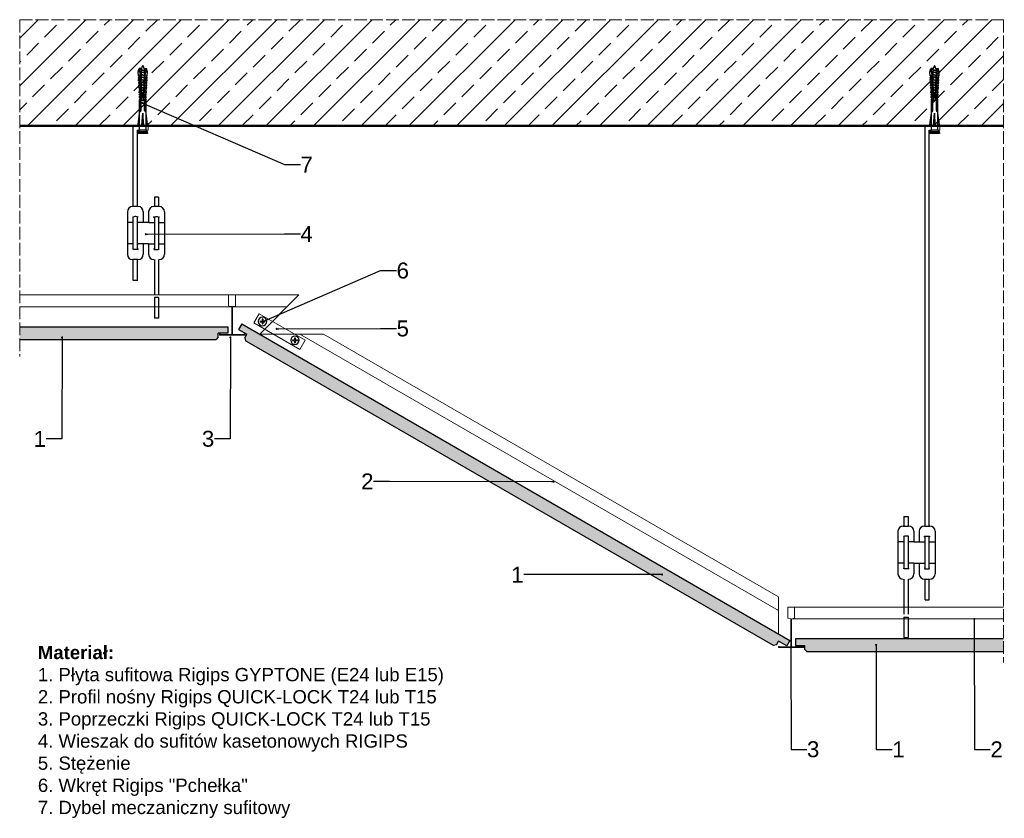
# Model space of a CAD drawing. Header units: millimetres. Extents: x 2099 to 3027, y 5259 to 6011.
import ezdxf
from ezdxf import colors
from ezdxf.entities.mleader import LeaderData, LeaderLine
from ezdxf.math import Vec2, Vec3

# ---------------------------------------------------------------- set-up
doc = ezdxf.new("R2010")
doc.units = ezdxf.units.MM
doc.linetypes.add('ACAD_ISO02W100', pattern=[15, 12, -3])
for name, color, linetype, lineweight in [('_RIGIPS AKCESORIA', 7, 'Continuous', 15), ('_RIGIPS KONSTRUKCJA', 7, 'Continuous', 50), ('_Rigips Profil', 7, 'Continuous', 9), ('_RIGIPS PŁYTA', 7, 'Continuous', 25), ('Koniec', 7, 'ACAD_ISO02W100', 9), ('kreskowanie', 7, 'Continuous', 15), ('Wymiary', 7, 'Continuous', 18)]:
    doc.layers.add(name, color=color, linetype=linetype, lineweight=lineweight)
doc.layers.add('_Rigips Plyta', color=7, linetype='Continuous')
doc.layers.add('_Rigips_Akcesoria', color=7, linetype='Continuous')
doc.styles.get("Standard").update_dxf_attribs({"font": 'arial.ttf'})

# ---------------------------------------------------------------- blocks, each defined once
blk = doc.blocks.new('T24')
at = {"layer": '_Rigips Profil'}
for p, q in [((302.61, -139.67), (302.61, -129.54)), ((302.81, -129.34), (308.91, -129.34)), ((309.11, -129.54), (309.11, -139.67)), ((305.45, -140.31), (302.78, -139.87)), ((305.61, -140.51), (305.61, -166.64)), ((306.11, -140.51), (306.11, -166.64)), ((308.95, -139.87), (306.28, -140.31)), ((293.86, -167.24), (293.86, -166.44)), ((293.96, -166.34), (294.86, -166.34)), ((294.36, -166.84), (305.41, -166.84)), ((306.31, -166.84), (317.36, -166.84)), ((317.76, -166.34), (316.86, -166.34)), ((317.86, -167.24), (317.86, -166.44)), ((293.96, -167.34), (317.76, -167.34))]:
    blk.add_line(p, q, dxfattribs=at)
for centre, radius, start, end in [((302.81, -129.54), 0.2, 90, 180), ((308.91, -129.54), 0.2, 0, 90), ((302.81, -139.67), 0.2, 180, 260.53768), ((305.41, -140.51), 0.2, 0, 80.53768), ((306.31, -140.51), 0.2, 99.46232, 180), ((308.91, -139.67), 0.2, 279.46232, 0), ((293.96, -166.44), 0.1, 90, 180), ((305.41, -166.64), 0.2, 270, 0), ((306.31, -166.64), 0.2, 180, 270), ((317.76, -166.44), 0.1, 0, 90), ((293.96, -167.24), 0.1, 180, 270), ((317.76, -167.24), 0.1, 270, 0)]:
    blk.add_arc(centre, radius, start, end, dxfattribs=at)
blk = doc.blocks.new('kolek rozprezny komplet 60')
for p, q in [((390.66, 217.01), (390.76, 218.91)), ((393.15, 216.88), (390.66, 217.01)), ((393.15, 214.02), (390.66, 213.89)), ((390.66, 213.89), (390.76, 211.99)), ((393.75, 218.75), (390.71, 217.96)), ((393.81, 219.85), (390.76, 218.91)), ((391.67, 216.95), (392.67, 216.95)), ((392.67, 216.95), (391.67, 213.95)), ((391.67, 213.95), (391.71, 213.45)), ((391.71, 213.45), (392.07, 213.95)), ((392.67, 216.95), (392.07, 213.95)), ((393.07, 216.95), (392.07, 213.95)), ((392.07, 213.95), (393.67, 213.95)), ((392.67, 216.95), (393.04, 217.45)), ((393.07, 216.95), (393.04, 217.45)), ((393.07, 216.95), (394.67, 216.95)), ((394.67, 216.95), (393.67, 213.95)), ((393.67, 213.95), (393.7, 213.55)), ((393.68, 217.35), (393.81, 219.85)), ((417.38, 216.11), (393.68, 217.35)), ((417.38, 214.79), (393.68, 213.55)), ((393.68, 213.55), (393.81, 211.05)), ((420.47, 216.55), (393.71, 217.95)), ((420.47, 214.35), (393.71, 212.95)), ((393.78, 213.55), (394.07, 213.95)), ((397.41, 219.66), (393.81, 219.85)), ((394.67, 216.95), (394.07, 213.95)), ((395.07, 216.95), (394.07, 213.95)), ((394.07, 213.95), (396.07, 213.95)), ((394.67, 216.95), (394.92, 217.29)), ((395.07, 216.95), (395.05, 217.28)), ((395.07, 216.95), (397.07, 216.95)), ((397.07, 216.95), (396.07, 213.95)), ((396.07, 213.95), (396.09, 213.67)), ((396.28, 213.68), (396.47, 213.95)), ((397.07, 216.95), (396.47, 213.95)), ((397.47, 216.95), (396.47, 213.95)), ((396.47, 213.95), (398.47, 213.95)), ((397.07, 216.95), (397.23, 217.17)), ((397.31, 217.76), (397.41, 219.66)), ((397.47, 216.95), (397.46, 217.16)), ((397.47, 216.95), (399.47, 216.95)), ((397.67, 217.14), (397.71, 217.74)), ((397.67, 213.76), (397.71, 213.16)), ((399, 219.58), (397.82, 218.98)), ((398.47, 217.1), (398.5, 217.7)), ((399.47, 216.95), (398.47, 213.95)), ((398.47, 213.95), (398.48, 213.8)), ((398.47, 213.8), (398.5, 213.2)), ((398.77, 213.81), (398.87, 213.95)), ((399.47, 216.95), (398.87, 213.95)), ((399.87, 216.95), (398.87, 213.95)), ((398.87, 213.95), (400.87, 213.95)), ((398.9, 217.68), (399, 219.58)), ((399.8, 219.54), (399, 219.58)), ((399.47, 216.95), (399.55, 217.05)), ((399.7, 217.64), (399.8, 219.54)), ((399.7, 213.26), (399.8, 211.36)), ((399.87, 216.95), (399.87, 217.03)), ((399.87, 216.95), (401.38, 216.95)), ((400.07, 217.02), (400.1, 217.62)), ((400.07, 213.88), (400.1, 213.28)), ((401.4, 219.45), (400.22, 218.85)), ((400.87, 216.98), (400.9, 217.58)), ((401.87, 216.92), (400.87, 213.95)), ((400.87, 213.95), (400.88, 213.92)), ((400.87, 213.92), (400.9, 213.32)), ((401.87, 216.92), (401.27, 213.95)), ((402.26, 216.9), (401.27, 213.95)), ((401.27, 213.95), (401.38, 213.95)), ((401.27, 213.94), (401.27, 213.95)), ((401.3, 217.56), (401.4, 219.45)), ((401.3, 213.35), (401.4, 211.45)), ((402.2, 219.41), (401.4, 219.45)), ((402.1, 217.51), (402.2, 219.41)), ((402.1, 213.39), (402.2, 211.49)), ((402.47, 216.89), (402.5, 217.49)), ((402.47, 214.01), (402.5, 213.41)), ((403.8, 219.33), (402.61, 218.72)), ((403.27, 216.85), (403.3, 217.45)), ((403.27, 214.05), (403.3, 213.45)), ((404.22, 216.8), (403.31, 214.05)), ((403.7, 217.43), (403.8, 219.33)), ((404.24, 216.8), (403.7, 214.07)), ((403.7, 213.47), (403.8, 211.57)), ((404.62, 216.78), (403.72, 214.07)), ((404.6, 219.29), (403.8, 219.33)), ((404.5, 217.39), (404.6, 219.29)), ((404.5, 213.51), (404.6, 211.62)), ((404.86, 216.77), (404.9, 217.37)), ((404.86, 214.13), (404.9, 213.53)), ((406.19, 219.2), (405.01, 218.6)), ((405.66, 216.73), (405.69, 217.32)), ((405.66, 214.17), (405.69, 213.58)), ((406.58, 216.68), (405.75, 214.18)), ((406.09, 217.3), (406.19, 219.2)), ((406.09, 213.6), (406.19, 211.7)), ((406.62, 216.68), (406.12, 214.2)), ((406.98, 216.66), (406.16, 214.2)), ((406.99, 219.16), (406.19, 219.2)), ((406.89, 217.26), (406.99, 219.16)), ((406.89, 213.64), (406.99, 211.74)), ((407.26, 216.64), (407.29, 217.24)), ((407.26, 214.26), (407.29, 213.66)), ((408.59, 219.08), (407.41, 218.47)), ((408.06, 216.6), (408.09, 217.2)), ((408.06, 214.3), (408.09, 213.7)), ((408.94, 216.55), (408.19, 214.31)), ((408.49, 217.18), (408.59, 219.08)), ((408.49, 213.72), (408.59, 211.82)), ((408.99, 216.55), (408.55, 214.33)), ((409.39, 219.03), (408.59, 219.08)), ((409.34, 216.53), (408.6, 214.33)), ((409.29, 217.14), (409.39, 219.03)), ((409.29, 213.76), (409.39, 211.87)), ((409.66, 216.52), (409.69, 217.12)), ((409.66, 214.38), (409.69, 213.79)), ((410.99, 218.95), (409.8, 218.35)), ((410.46, 216.47), (410.49, 217.07)), ((410.46, 214.43), (410.49, 213.83)), ((411.3, 216.43), (410.64, 214.44)), ((410.89, 217.05), (410.99, 218.95)), ((410.89, 213.85), (410.99, 211.95)), ((411.37, 216.43), (410.98, 214.45)), ((411.69, 216.41), (411.04, 214.46)), ((412.59, 218.87), (411.4, 218.26)), ((412.05, 216.39), (412.09, 216.99)), ((412.05, 214.51), (412.09, 213.91)), ((412.49, 216.97), (412.59, 218.87)), ((412.49, 213.93), (412.59, 212.03)), ((413.38, 218.82), (412.59, 218.87)), ((412.85, 216.35), (412.89, 216.95)), ((412.85, 214.55), (412.89, 213.95)), ((413.66, 216.31), (413.08, 214.56)), ((413.28, 216.93), (413.38, 218.82)), ((413.28, 213.97), (413.38, 212.08)), ((413.75, 216.3), (413.4, 214.58)), ((414.05, 216.29), (413.49, 214.58)), ((414.98, 218.74), (413.8, 218.14)), ((414.45, 216.27), (414.48, 216.86)), ((414.45, 214.64), (414.48, 214.04)), ((414.88, 216.84), (414.98, 218.74)), ((414.88, 214.06), (414.98, 212.16)), ((415.78, 218.7), (414.98, 218.74)), ((415.25, 216.22), (415.28, 216.82)), ((415.25, 214.68), (415.28, 214.08)), ((416.02, 216.18), (415.52, 214.69)), ((415.68, 216.8), (415.78, 218.7)), ((415.68, 214.1), (415.78, 212.2)), ((416.12, 216.18), (415.83, 214.71)), ((416.41, 216.16), (415.93, 214.71)), ((417.38, 218.62), (416.2, 218.01)), ((417.28, 216.72), (417.38, 218.62)), ((417.28, 214.18), (417.38, 212.29)), ((418.18, 218.57), (417.38, 218.62)), ((418.22, 215.58), (418.01, 214.95)), ((418.08, 216.68), (418.18, 218.57)), ((418.08, 214.22), (418.18, 212.33)), ((419.78, 218.49), (418.59, 217.89)), ((419.68, 216.59), (419.78, 218.49)), ((419.68, 214.31), (419.78, 212.41)), ((430.17, 217.15), (419.71, 217.15)), ((430.17, 213.75), (419.71, 213.75)), ((431.37, 217.95), (419.75, 217.95)), ((448.67, 218.45), (419.77, 218.45)), ((420.47, 217.15), (420.47, 213.75)), ((420.67, 217.15), (420.67, 213.75)), ((420.87, 217.15), (420.87, 213.75)), ((443.47, 219.95), (432.8, 218.45)), ((444.34, 216.37), (432.8, 215.45)), ((432.8, 215.45), (443.47, 215.45)), ((444.34, 214.53), (432.8, 215.45)), ((443.47, 218.45), (443.47, 219.95)), ((443.47, 219.95), (444.34, 218.45)), ((444.34, 216.37), (443.47, 215.45)), ((444.34, 214.53), (443.47, 215.45)), ((444.34, 214.53), (444.34, 216.37)), ((450.17, 219.95), (448.67, 218.45)), ((448.67, 218.45), (448.67, 212.45)), ((448.67, 216.95), (448.67, 213.95)), ((450.17, 219.95), (450.17, 210.95)), ((450.67, 219.95), (450.17, 219.95)), ((450.67, 219.95), (450.67, 210.95)), ((450.67, 219.35), (451.17, 219.95)), ((451.17, 219.95), (451.67, 219.95)), ((451.17, 219.95), (451.17, 210.95)), ((451.67, 219.95), (451.67, 210.95)), ((393.75, 212.15), (390.71, 212.94)), ((393.81, 211.05), (390.76, 211.99)), ((397.41, 211.24), (393.81, 211.05)), ((397.31, 213.14), (397.41, 211.24)), ((399, 211.32), (397.82, 211.93)), ((398.9, 213.22), (399, 211.32)), ((399.8, 211.36), (399, 211.32)), ((401.4, 211.45), (400.22, 212.05)), ((402.2, 211.49), (401.4, 211.45)), ((403.8, 211.57), (402.61, 212.18)), ((404.6, 211.62), (403.8, 211.57)), ((406.19, 211.7), (405.01, 212.3)), ((406.99, 211.74), (406.19, 211.7)), ((408.59, 211.82), (407.41, 212.43)), ((409.39, 211.87), (408.59, 211.82)), ((410.99, 211.95), (409.8, 212.55)), ((412.59, 212.03), (411.4, 212.64)), ((413.38, 212.08), (412.59, 212.03)), ((414.98, 212.16), (413.8, 212.76)), ((415.78, 212.2), (414.98, 212.16)), ((417.38, 212.29), (416.2, 212.89)), ((418.18, 212.33), (417.38, 212.29)), ((419.78, 212.41), (418.59, 213.01)), ((431.37, 212.95), (419.75, 212.95)), ((448.67, 212.45), (419.77, 212.45)), ((443.47, 210.95), (432.8, 212.45)), ((443.47, 212.45), (443.47, 210.95)), ((443.47, 210.95), (444.34, 212.45)), ((450.17, 210.95), (448.67, 212.45)), ((450.67, 210.95), (450.17, 210.95)), ((450.67, 211.55), (451.17, 210.95)), ((451.17, 210.95), (451.67, 210.95))]:
    blk.add_line(p, q)
for centre, radius, start, end in [((393.41, 206.24), 10.85, 99.20383, 121.90826), ((393.41, 224.66), 10.85, 238.09174, 260.79617), ((393.65, 216.85), 0.5, 87, 177), ((393.65, 214.05), 0.5, 183, 273), ((397.68, 219.24), 0.3, 177, 297), ((400.08, 219.12), 0.3, 177, 297), ((402.48, 218.99), 0.3, 177, 297), ((404.87, 218.87), 0.3, 177, 297), ((407.27, 218.74), 0.3, 177, 297), ((409.67, 218.61), 0.3, 177, 297), ((411.27, 218.53), 0.3, 177, 297), ((413.66, 218.41), 0.3, 177, 297), ((416.06, 218.28), 0.3, 177, 297), ((417.55, 215.45), 0.682, 255.86037, 104.13858), ((418.46, 218.15), 0.3, 177, 297), ((422.67, 216.95), 1, 90, 168.46304), ((422.67, 213.95), 1, 191.53696, 270), ((430.17, 218.45), 1.3, 270, 0), ((430.17, 212.45), 1.3, 0, 90), ((397.68, 211.66), 0.3, 63, 183), ((400.08, 211.78), 0.3, 63, 183), ((402.48, 211.91), 0.3, 63, 183), ((404.87, 212.03), 0.3, 63, 183), ((407.27, 212.16), 0.3, 63, 183), ((409.67, 212.29), 0.3, 63, 183), ((411.27, 212.37), 0.3, 63, 183), ((413.66, 212.5), 0.3, 63, 183), ((416.06, 212.62), 0.3, 63, 183), ((418.46, 212.75), 0.3, 63, 183)]:
    blk.add_arc(centre, radius, start, end)
blk = doc.blocks.new('TN_gora')
at = {"layer": '_Rigips_Akcesoria'}
for p, q in [((2337.89, 2380.26), (2339.89, 2380.26)), ((2337.89, 2379.59), (2337.89, 2380.26)), ((2337.89, 2379.59), (2339.89, 2379.59)), ((2339.89, 2380.26), (2339.89, 2382.26)), ((2339.89, 2382.26), (2340.55, 2382.26)), ((2339.89, 2377.59), (2339.89, 2379.59)), ((2339.89, 2377.59), (2340.55, 2377.59)), ((2340.55, 2380.26), (2340.55, 2382.26)), ((2340.55, 2380.26), (2342.55, 2380.26)), ((2340.55, 2379.59), (2342.55, 2379.59)), ((2340.55, 2377.59), (2340.55, 2379.59)), ((2342.55, 2379.59), (2342.55, 2380.26))]:
    blk.add_line(p, q, dxfattribs=at)
blk.add_circle((2340.22, 2379.92), 4, dxfattribs=at)
blk = doc.blocks.new('_Dot')
at = {"color": 0, "linetype": 'ByBlock', "lineweight": -2}
blk.add_line((-0.5, 0), (-1, 0), dxfattribs=at)
at = {"color": 0, "linetype": 'ByBlock', "const_width": 0.5}
blk.add_lwpolyline([(-0.25, 0, 1), (0.25, 0, 1)], format="xyb", close=True, dxfattribs=at)

msp = doc.modelspace()

# ---------------------------------------------------------------- hatches: boundary and pattern name
at = {"layer": '_Rigips Plyta'}
h = msp.add_hatch(dxfattribs=at)
h.set_pattern_fill('DOTS', color=253, scale=0.5)
h.set_pattern_definition([(0, (404.1282, 397.0478), (0.396875, 0.79375), [0, -0.79375])])
h.paths.add_polyline_path([(2286.44, 5716.17), (2295.47, 5716.17), (2295.47, 5722.17), (2099.44, 5722.17), (2099.44, 5710.17), (2284.44, 5710.17), (2286.44, 5712.17)])
h = msp.add_hatch(dxfattribs=at)
h.set_pattern_fill('DOTS', color=253, scale=0.5)
h.set_pattern_definition([(0, (-216.54705, 103.0595), (0.396875, 0.79375), [0, -0.79375])])
h.paths.add_polyline_path([(2829.85, 5422.18), (2838.87, 5422.18), (2838.87, 5418.18), (2840.87, 5416.18), (3025.87, 5416.18), (3025.87, 5428.18), (2829.85, 5428.18)])
at = {"layer": '_RIGIPS PŁYTA'}
h = msp.add_hatch(dxfattribs=at)
h.set_pattern_fill('DOTS', color=253, scale=0.5, angle=-30)
h.set_pattern_definition([(330, (-2257.58994, 2422.8187), (0.74057883, 0.48897016), [0, -0.79375])])
h.paths.add_polyline_path([(2824.75, 5426.85), (2308.59, 5724.85), (2305.59, 5719.66), (2313.41, 5715.14), (2311.41, 5711.68), (2312.15, 5708.95), (2809.19, 5421.98), (2811.93, 5422.71), (2813.93, 5426.17), (2821.75, 5421.66)])
at = {"layer": 'kreskowanie'}
h = msp.add_hatch(dxfattribs=at)
h.set_pattern_fill('ANSI33', color=256, scale=5)
h.set_pattern_definition([(45, (-82.925, 1341.766), (-22.45064, 22.45064), []), (45, (-60.475, 1341.766), (-22.45064, 22.45064), [15.875, -7.9375])])
h.paths.add_polyline_path([(3025.87, 5911.17), (3025.87, 6011.17), (2099.44, 6011.17), (2099.44, 5911.17)])

# ---------------------------------------------------------------- linework, layer by layer
for p, q in [((2206.38, 5835.29), (2206.38, 5911.17)), ((2210.38, 5835.29), (2210.38, 5907.17)), ((2951.89, 5534.54), (2951.89, 5911.17)), ((2955.89, 5534.54), (2955.89, 5907.17)), ((2226.3, 5844.17), (2226.3, 5835.29)), ((2230.3, 5844.17), (2226.3, 5844.17)), ((2230.3, 5844.17), (2230.3, 5835.29)), ((2210.83, 5835.29), (2205.83, 5835.29)), ((2230.83, 5835.29), (2225.83, 5835.29)), ((2230.3, 5835.29), (2226.3, 5835.29)), ((2200.83, 5830.29), (2200.83, 5790.29)), ((2206.38, 5795.02), (2206.38, 5825.57)), ((2210.38, 5794.96), (2210.38, 5825.63)), ((2215.83, 5830.29), (2215.83, 5820.29)), ((2220.83, 5830.29), (2220.83, 5820.29)), ((2226.3, 5825.64), (2226.3, 5794.95)), ((2230.3, 5825.57), (2230.3, 5795.02)), ((2235.83, 5830.29), (2235.83, 5790.29)), ((2206.38, 5820.29), (2200.83, 5820.29)), ((2215.83, 5820.29), (2210.38, 5820.29)), ((2220.83, 5820.29), (2215.83, 5820.29)), ((2221.07, 5820.29), (2226.3, 5820.29)), ((2230.3, 5820.29), (2235.83, 5820.29)), ((2206.38, 5800.29), (2200.83, 5800.29)), ((2215.83, 5800.29), (2210.38, 5800.29)), ((2215.83, 5800.29), (2215.83, 5790.29)), ((2220.83, 5800.29), (2215.83, 5800.29)), ((2220.83, 5800.29), (2220.83, 5790.29)), ((2221.07, 5800.29), (2226.3, 5800.29)), ((2230.3, 5800.29), (2235.83, 5800.29)), ((2210.83, 5785.29), (2205.83, 5785.29)), ((2206.38, 5765.72), (2206.38, 5785.29)), ((2210.38, 5785.29), (2206.38, 5785.29)), ((2210.38, 5765.72), (2210.38, 5785.29)), ((2226.3, 5785.29), (2226.3, 5752.17)), ((2230.3, 5785.29), (2230.3, 5752.17)), ((2210.38, 5765.72), (2206.38, 5765.72)), ((2230.3, 5749.53), (2226.3, 5749.53)), ((2226.3, 5749.53), (2226.3, 5730.33)), ((2230.3, 5749.53), (2230.3, 5730.33)), ((2230.3, 5730.33), (2226.3, 5730.33)), ((2931.97, 5543.42), (2931.97, 5534.54)), ((2931.97, 5543.42), (2935.97, 5543.42)), ((2935.97, 5543.42), (2935.97, 5534.54)), ((2926.44, 5529.54), (2926.44, 5489.54)), ((2931.44, 5534.54), (2936.44, 5534.54)), ((2931.97, 5534.54), (2935.97, 5534.54)), ((2941.44, 5529.54), (2941.44, 5519.54)), ((2946.44, 5529.54), (2946.44, 5519.54)), ((2951.44, 5534.54), (2956.44, 5534.54)), ((2961.44, 5529.54), (2961.44, 5489.54)), ((2931.97, 5519.54), (2926.44, 5519.54)), ((2931.97, 5524.82), (2931.97, 5494.27)), ((2935.97, 5524.89), (2935.97, 5494.2)), ((2941.21, 5519.54), (2935.97, 5519.54)), ((2941.44, 5519.54), (2946.44, 5519.54)), ((2946.44, 5519.54), (2951.89, 5519.54)), ((2951.89, 5494.21), (2951.89, 5524.88)), ((2955.89, 5494.27), (2955.89, 5524.82)), ((2955.89, 5519.54), (2961.44, 5519.54)), ((2931.97, 5499.54), (2926.44, 5499.54)), ((2941.21, 5499.54), (2935.97, 5499.54)), ((2941.44, 5499.54), (2941.44, 5489.54)), ((2941.44, 5499.54), (2946.44, 5499.54)), ((2946.44, 5499.54), (2951.89, 5499.54)), ((2946.44, 5499.54), (2946.44, 5489.54)), ((2955.89, 5499.54), (2961.44, 5499.54)), ((2931.97, 5484.54), (2931.97, 5451.42)), ((2935.97, 5484.54), (2935.97, 5451.42)), ((2951.44, 5484.54), (2956.44, 5484.54)), ((2951.89, 5464.97), (2951.89, 5484.54)), ((2951.89, 5484.54), (2955.89, 5484.54)), ((2955.89, 5464.97), (2955.89, 5484.54)), ((2951.89, 5464.97), (2955.89, 5464.97)), ((2931.97, 5448.78), (2935.97, 5448.78)), ((2931.97, 5448.78), (2931.97, 5429.58)), ((2935.97, 5448.78), (2935.97, 5429.58)), ((2931.97, 5429.58), (2935.97, 5429.58))]:
    msp.add_line(p, q)
for centre, start, end in [((2205.83, 5830.29), 90, 180), ((2210.83, 5830.29), 0, 90), ((2225.83, 5830.29), 90, 180), ((2230.83, 5830.29), 0, 90), ((2205.83, 5790.29), 180, 270), ((2210.83, 5790.29), 270, 0), ((2225.83, 5790.29), 180, 270), ((2230.83, 5790.29), 270, 0), ((2931.44, 5529.54), 90, 180), ((2936.44, 5529.54), 0, 90), ((2951.44, 5529.54), 90, 180), ((2956.44, 5529.54), 0, 90), ((2931.44, 5489.54), 180, 270), ((2936.44, 5489.54), 270, 0), ((2951.44, 5489.54), 180, 270), ((2956.44, 5489.54), 270, 0)]:
    msp.add_arc(centre, 5, start, end)
for centre, major_axis, start_param, end_param in [((2208.52, 5825.31), (-2.61, 0), 2.365135, 6.891659), ((2228.14, 5795.28), (2.61, 0), 2.354842, 6.878857), ((2934.13, 5524.56), (-2.61, 0), 2.354842, 6.878857), ((2953.75, 5494.53), (2.61, 0), 2.365135, 6.891659)]:
    msp.add_ellipse(centre, major_axis=major_axis, ratio=0.178494, start_param=start_param, end_param=end_param)
at = {"extrusion": (0, 0, -1)}
for centre, major_axis, start_param, end_param in [((2228.14, 5825.31), (2.61, 0), 2.354842, 6.878857), ((2208.52, 5795.28), (-2.61, 0), 2.365135, 6.891659), ((2953.75, 5524.56), (2.61, 0), 2.365135, 6.891659), ((2934.13, 5494.53), (-2.61, 0), 2.354842, 6.878857)]:
    msp.add_ellipse(centre, major_axis=major_axis, ratio=0.178494, start_param=start_param, end_param=end_param, dxfattribs=at)
at = {"layer": '_RIGIPS AKCESORIA'}
for p, q in [((2210.38, 5907.17), (2220.38, 5907.17)), ((2220.38, 5907.17), (2220.38, 5911.17)), ((2955.89, 5907.17), (2965.89, 5907.17)), ((2965.89, 5907.17), (2965.89, 5911.17))]:
    msp.add_line(p, q, dxfattribs=at)
at = {"layer": '_RIGIPS KONSTRUKCJA'}
msp.add_line((2099.44, 5911.17), (3025.87, 5911.17), dxfattribs=at)
at = {"layer": '_Rigips Profil'}
for p, q in [((2362.44, 5752.17), (2099.44, 5752.17)), ((2325.41, 5715.14), (2362.44, 5752.17)), ((2351.27, 5741), (2099.44, 5741)), ((2324.83, 5734.39), (2319.83, 5725.73)), ((2368.13, 5709.39), (2324.83, 5734.39)), ((2319.83, 5725.73), (2363.13, 5700.73)), ((2325.41, 5715.14), (2385.41, 5715.14)), ((2813.93, 5454.84), (2363.07, 5715.14)), ((2813.93, 5467.74), (2385.41, 5715.14)), ((2363.13, 5700.73), (2368.13, 5709.39)), ((2813.93, 5433.1), (2813.93, 5467.74)), ((2825.87, 5458.18), (3025.87, 5458.18)), ((2826.12, 5447.01), (3025.87, 5447.01))]:
    msp.add_line(p, q, dxfattribs=at)
at = {"layer": '_RIGIPS PŁYTA'}
for p, q in [((2099.44, 5722.17), (2295.47, 5722.17)), ((2295.47, 5722.17), (2295.47, 5716.17)), ((2308.59, 5724.85), (2305.59, 5719.66)), ((2308.59, 5724.85), (2824.75, 5426.85)), ((2286.44, 5712.17), (2284.44, 5710.17)), ((2286.44, 5712.17), (2286.44, 5716.17)), ((2295.47, 5716.17), (2286.44, 5716.17)), ((2305.59, 5719.66), (2313.41, 5715.14)), ((2311.41, 5711.68), (2313.41, 5715.14)), ((2311.41, 5711.68), (2312.15, 5708.95)), ((2099.44, 5710.17), (2284.44, 5710.17)), ((2809.19, 5421.98), (2312.15, 5708.95)), ((2811.93, 5422.71), (2813.93, 5426.17)), ((2821.75, 5421.66), (2813.93, 5426.17)), ((2824.75, 5426.85), (2821.75, 5421.66)), ((3025.87, 5428.18), (2829.85, 5428.18)), ((2829.85, 5428.18), (2829.85, 5422.18)), ((2811.93, 5422.71), (2809.19, 5421.98)), ((2829.85, 5423.18), (2829.85, 5422.18)), ((2829.85, 5422.18), (2838.87, 5422.18)), ((2838.87, 5418.18), (2838.87, 5422.18)), ((2838.87, 5418.18), (2840.87, 5416.18)), ((3025.87, 5416.18), (2840.87, 5416.18))]:
    msp.add_line(p, q, dxfattribs=at)
at = {"layer": 'Koniec'}
for p, q in [((2099.44, 6011.17), (3025.87, 6011.17)), ((2099.44, 6011.17), (2099.44, 5694.17)), ((3025.87, 6011.17), (3025.87, 5406.18))]:
    msp.add_line(p, q, dxfattribs=at)

# ---------------------------------------------------------------- block references
at = {"rotation": 270}
for p in [(1999.93, 6355.85), (2745.44, 6355.85)]:
    msp.add_blockref('kolek rozprezny komplet 60', p, dxfattribs=at)
at = {"layer": '_Rigips Profil', "xscale": -1}
msp.add_blockref('T24', (2605.3, 5881.51), dxfattribs=at)
at = {"layer": '_Rigips Profil'}
msp.add_blockref('T24', (2520.01, 5587.52), dxfattribs=at)
at = {"layer": '_Rigips_Akcesoria', "xscale": -1, "rotation": 180}
for p in [(-12.13, 8107.01), (18.4, 8089.31)]:
    msp.add_blockref('TN_gora', p, dxfattribs=at)

# ---------------------------------------------------------------- texts
at = {"insert": (2116.55, 5421.72), "char_height": 12.5, "width": 1093.9732, "attachment_point": 1}
msp.add_mtext('{\\fArial|b1|i0|c238|p34;Materiał:\\P}1. Płyta sufitowa Rigips GYPTONE (E24 lub E15)\\P2. Profil nośny Rigips QUICK-LOCK T24 lub T15\\P3. Poprzeczki Rigips QUICK-LOCK T24 lub T15\\P4. Wieszak do sufitów kasetonowych RIGIPS\\P5. Stężenie\\P6. Wkręt Rigips "Pchełka"\\P7. Dybel meczaniczny sufitowy', dxfattribs=at)

# ---------------------------------------------------------------- leaders
at = {"layer": 'Wymiary'}
ml = msp.add_multileader_mtext('Standard', dxfattribs=at)
ml.set_content('7', color=256)
ml.set_leader_properties()
ml.set_arrow_properties(name='DOT')
ml.build(insert=Vec2(0, 0))
ml.multileader.update_dxf_attribs({"dogleg_length": 0.36, "arrow_head_size": 2})
ctx = ml.context
ctx.base_point, ctx.char_height, ctx.arrow_head_size, ctx.landing_gap_size, ctx.plane_origin = Vec3(2363.7, 5874.71), 15, 2, 0.09, Vec3(2353.87, 5785)
notes = []
notes.append((ctx, [(0, (1, 1, 0), (2348.79, 5874.71), (1, 0), 14.91, [(0, [(2214.88, 5932.92)], 0, [])])]))
ctx.mtext.insert, ctx.mtext.flow_direction = Vec3(2363.79, 5882.21), 5
ml = msp.add_multileader_mtext('Standard', dxfattribs=at)
ml.set_content('4', color=256)
ml.set_leader_properties()
ml.set_arrow_properties(name='DOT')
ml.build(insert=Vec2(0, 0))
ml.multileader.update_dxf_attribs({"dogleg_length": 0.36, "arrow_head_size": 2})
ctx = ml.context
ctx.base_point, ctx.char_height, ctx.arrow_head_size, ctx.landing_gap_size, ctx.plane_origin = Vec3(2363.7, 5809.49), 15, 2, 0.09, Vec3(2345.16, 5707.74)
notes.append((ctx, [(0, (1, 1, 0), (2348.79, 5809.49), (1, 0), 14.91, [(0, [(2218.21, 5809.25)], 0, [])])]))
ctx.mtext.insert, ctx.mtext.flow_direction = Vec3(2363.79, 5816.99), 5
ml = msp.add_multileader_mtext('Standard', dxfattribs=at)
ml.set_content('6', color=256)
ml.set_leader_properties()
ml.set_arrow_properties(name='DOT')
ml.build(insert=Vec2(0, 0))
ml.multileader.update_dxf_attribs({"dogleg_length": 0.36, "arrow_head_size": 2})
ctx = ml.context
ctx.base_point, ctx.char_height, ctx.arrow_head_size, ctx.landing_gap_size, ctx.plane_origin = Vec3(2454.24, 5774.92), 15, 2, 0.09, Vec3(2435.7, 5673.16)
notes.append((ctx, [(0, (1, 1, 0), (2439.33, 5774.92), (1, 0), 14.91, [(0, [(2328.13, 5726.97)], 0, [])])]))
ctx.mtext.insert, ctx.mtext.flow_direction = Vec3(2454.33, 5782.54), 5
ml = msp.add_multileader_mtext('Standard', dxfattribs=at)
ml.set_content('5', color=256)
ml.set_leader_properties()
ml.set_arrow_properties(name='DOT')
ml.build(insert=Vec2(0, 0))
ml.multileader.update_dxf_attribs({"dogleg_length": 0.36, "arrow_head_size": 2})
ctx = ml.context
ctx.base_point, ctx.char_height, ctx.arrow_head_size, ctx.landing_gap_size, ctx.plane_origin = Vec3(2454.24, 5720.4), 15, 2, 0.09, Vec3(2435.7, 5618.64)
notes.append((ctx, [(0, (1, 1, 0), (2439.33, 5720.4), (1, 0), 14.91, [(0, [(2341.43, 5720.16)], 0, [])])]))
ctx.mtext.insert, ctx.mtext.flow_direction = Vec3(2454.33, 5728.03), 5
ml = msp.add_multileader_mtext('Standard', dxfattribs=at)
ml.set_content('1', color=256)
ml.set_leader_properties()
ml.set_arrow_properties(name='DOT')
ml.build(insert=Vec2(0, 0))
ml.multileader.update_dxf_attribs({"dogleg_length": 0.36, "arrow_head_size": 2})
ctx = ml.context
ctx.base_point, ctx.char_height, ctx.arrow_head_size, ctx.landing_gap_size, ctx.plane_origin = Vec3(2118.57, 5616.56), 15, 2, 0.09, Vec3(2139.14, 5570.45)
ctx.text_align_type = 2
notes.append((ctx, [(0, (1, 1, 0), (2139.18, 5616.56), (-1, 0), 14.91, [(0, [(2139.37, 5712.1)], 0, [])])]))
ctx.mtext.insert, ctx.mtext.alignment, ctx.mtext.flow_direction = Vec3(2124.19, 5624.06), 3, 5
ml = msp.add_multileader_mtext('Standard', dxfattribs=at)
ml.set_content('3', color=256)
ml.set_leader_properties()
ml.set_arrow_properties(name='DOT')
ml.build(insert=Vec2(0, 0))
ml.multileader.update_dxf_attribs({"dogleg_length": 0.36, "arrow_head_size": 2})
ctx = ml.context
ctx.base_point, ctx.char_height, ctx.arrow_head_size, ctx.landing_gap_size, ctx.plane_origin = Vec3(2272.76, 5616.56), 15, 2, 0.09, Vec3(2297.63, 5570.45)
ctx.text_align_type = 2
notes.append((ctx, [(0, (1, 1, 0), (2297.67, 5616.56), (-1, 0), 14.91, [(0, [(2297.86, 5712.1)], 0, [])])]))
ctx.mtext.insert, ctx.mtext.alignment, ctx.mtext.flow_direction = Vec3(2282.68, 5624.2), 3, 5
ml = msp.add_multileader_mtext('Standard', dxfattribs=at)
ml.set_content('2', color=256)
ml.set_leader_properties()
ml.set_arrow_properties(name='DOT')
ml.build(insert=Vec2(0, 0))
ml.multileader.update_dxf_attribs({"dogleg_length": 0.36, "arrow_head_size": 2})
ctx = ml.context
ctx.base_point, ctx.char_height, ctx.arrow_head_size, ctx.landing_gap_size, ctx.plane_origin = Vec3(2422.59, 5576.53), 15, 2, 0.09, Vec3(2447.57, 5530.42)
ctx.text_align_type = 2
notes.append((ctx, [(0, (1, 1, 0), (2447.61, 5576.53), (-1, 0), 14.91, [(0, [(2602.33, 5576.23)], 0, [])])]))
ctx.mtext.insert, ctx.mtext.alignment, ctx.mtext.flow_direction = Vec3(2432.62, 5584.03), 3, 5
ml = msp.add_multileader_mtext('Standard', dxfattribs=at)
ml.set_content('1', color=256)
ml.set_leader_properties()
ml.set_arrow_properties(name='DOT')
ml.build(insert=Vec2(0, 0))
ml.multileader.update_dxf_attribs({"dogleg_length": 0.36, "arrow_head_size": 2})
ctx = ml.context
ctx.base_point, ctx.char_height, ctx.arrow_head_size, ctx.landing_gap_size, ctx.plane_origin = Vec3(2568.32, 5488.76), 15, 2, 0.09, Vec3(2588.88, 5442.64)
ctx.text_align_type = 2
notes.append((ctx, [(0, (1, 1, 0), (2588.93, 5488.76), (-1, 0), 14.91, [(0, [(2704.26, 5488.87)], 0, [])])]))
ctx.mtext.insert, ctx.mtext.alignment, ctx.mtext.flow_direction = Vec3(2573.93, 5496.26), 3, 5
ml = msp.add_multileader_mtext('Standard', dxfattribs=at)
ml.set_content('2', color=256)
ml.set_leader_properties()
ml.set_arrow_properties(name='DOT')
ml.build(insert=Vec2(0, 0))
ml.multileader.update_dxf_attribs({"dogleg_length": 0.36, "arrow_head_size": 2})
ctx = ml.context
ctx.base_point, ctx.char_height, ctx.arrow_head_size, ctx.landing_gap_size, ctx.plane_origin = Vec3(3013.38, 5324.28), 15, 2, 0.09, Vec3(2998.52, 5278.17)
notes.append((ctx, [(0, (1, 1, 0), (2998.47, 5324.28), (1, 0), 14.91, [(0, [(2998.29, 5447.01)], 0, [])])]))
ctx.mtext.insert, ctx.mtext.flow_direction = Vec3(3013.47, 5331.78), 5
ml = msp.add_multileader_mtext('Standard', dxfattribs=at)
ml.set_content('3', color=256)
ml.set_leader_properties()
ml.set_arrow_properties(name='DOT')
ml.build(insert=Vec2(0, 0))
ml.multileader.update_dxf_attribs({"dogleg_length": 0.36, "arrow_head_size": 2})
ctx = ml.context
ctx.base_point, ctx.char_height, ctx.arrow_head_size, ctx.landing_gap_size, ctx.plane_origin = Vec3(2840.65, 5324.28), 15, 2, 0.09, Vec3(2825.78, 5278.17)
notes.append((ctx, [(0, (1, 1, 0), (2825.74, 5324.28), (1, 0), 14.91, [(0, [(2825.55, 5420.18)], 0, [])])]))
ctx.mtext.insert, ctx.mtext.flow_direction = Vec3(2840.74, 5331.91), 5
ml = msp.add_multileader_mtext('Standard', dxfattribs=at)
ml.set_content('1', color=256)
ml.set_leader_properties()
ml.set_arrow_properties(name='DOT')
ml.build(insert=Vec2(0, 0))
ml.multileader.update_dxf_attribs({"dogleg_length": 0.36, "arrow_head_size": 2})
ctx = ml.context
ctx.base_point, ctx.char_height, ctx.arrow_head_size, ctx.landing_gap_size, ctx.plane_origin = Vec3(2920.95, 5324.28), 15, 2, 0.09, Vec3(2906.09, 5278.17)
notes.append((ctx, [(0, (1, 1, 0), (2906.05, 5324.28), (1, 0), 14.91, [(0, [(2905.86, 5422.6)], 0, [])])]))
ctx.mtext.insert, ctx.mtext.flow_direction = Vec3(2921.04, 5331.78), 5
for ctx, leaders in notes:
    for number, flags, end, landing, length, lines in leaders:
        leader = LeaderData()
        leader.index, (leader.has_last_leader_line, leader.has_dogleg_vector, leader.attachment_direction) = number, flags
        leader.last_leader_point, leader.dogleg_vector, leader.dogleg_length = Vec3(end), Vec3(landing), length
        for number, points, colour, breaks in lines:
            line = LeaderLine()
            line.index, line.vertices, line.color, line.breaks = number, Vec3.list(points), colors.encode_raw_color(colour), breaks
            leader.lines.append(line)
        ctx.leaders.append(leader)

doc.saveas('drawing.dxf')
